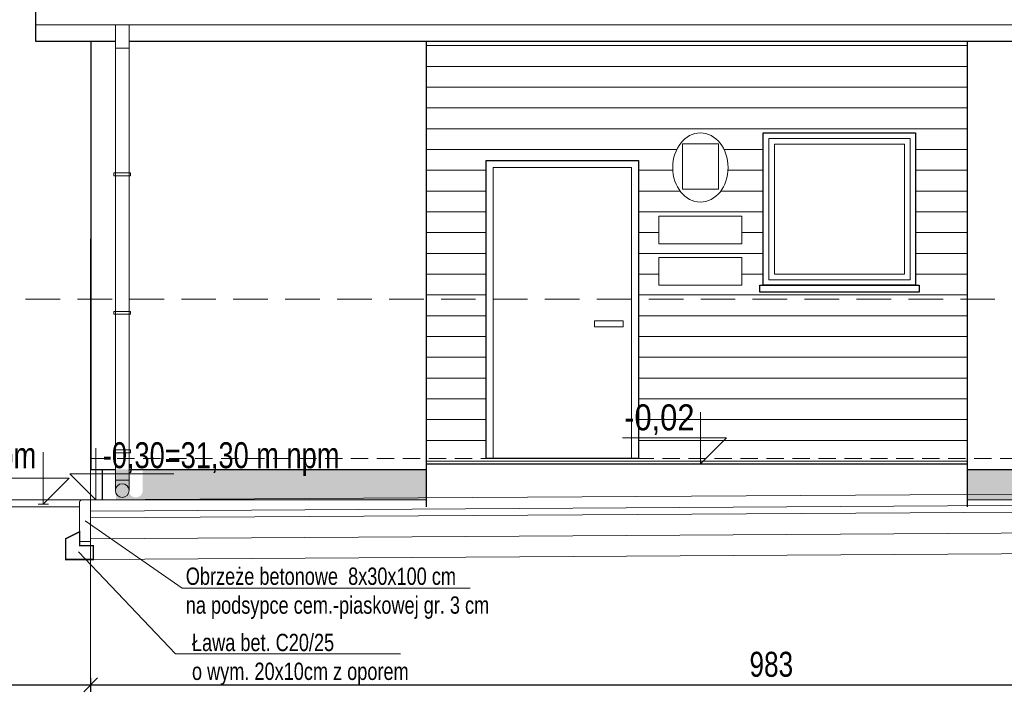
# Model space of a CAD drawing. Header units: inches. Extents: x 43593 to 117387, y -66787 to -26237.
# Tile 98 of 256: x 49165 to 49876, y -33420 to -32927. Entities that reach past the tile are written whole.
import ezdxf

# ---------------------------------------------------------------- set-up
doc = ezdxf.new("R2010")
doc.units = ezdxf.units.IN
doc.header["$MEASUREMENT"] = 0
doc.linetypes.add('HIDDEN', pattern=[0.375, 0.25, -0.125])
doc.layers.get('0').update_dxf_attribs({"lineweight": 0})
doc.layers.get('Defpoints').update_dxf_attribs({"lineweight": 0})
for name, color, linetype, lineweight in [('-- przekrój-drew', 3, 'Continuous', 20), ('14.1-przekrój-nawierzchnie', 5, 'Continuous', 20), ('A2.1-wymiary', 30, 'Continuous', 0), ('p--elewacja', 46, 'Continuous', 30), ('p--elewacja cienka', 251, 'Continuous', 0), ('p--koty wysok.', 141, 'Continuous', 0), ('p--przekrój-cienki', 2, 'Continuous', 5), ('p--tablice państwowe', 1, 'Continuous', 0)]:
    doc.layers.add(name, color=color, linetype=linetype, lineweight=lineweight)
doc.layers.add('08b-opisy konstr.', color=64, linetype='Continuous')
doc.layers.add('T-przek-konst', color=7, linetype='Continuous')
doc.styles.add('1-100', font='arial.ttf', dxfattribs={"width": 0.75, "height": 18})
doc.styles.add('1-50', font='arial.ttf', dxfattribs={"width": 0.75, "height": 12.5})
doc.linetypes.add('Teren', pattern='A,1e-06,[1,GRUNT.shx,S=0.01,R=0,X=-0.0001,Y=0],-2', length=2.000001)
doc.dimstyles.new('1-100', dxfattribs={"dimtxt": 18, "dimasz": 10, "dimexe": 5, "dimexo": 5, "dimgap": 0.09, "dimtad": 0, "dimdsep": 46, "dimtxsty": '1-100', "dimblk": 'OBLIQUE', "dimcen": 0.09, "dimadec": 0, "dimazin": 0, "dimtfac": 1, "dimtdec": 4, "dimtix": 1, "dimtofl": 0, "dimtmove": 0, "dimatfit": 3, "dimldrblk": 'OBLIQUE', "dimfxl": 5, "dimfxlon": 1, "dimtvp": 0.7, "dimtolj": 1, "dimtzin": 0, "dimarcsym": 0})

# ---------------------------------------------------------------- blocks, each defined once
blk = doc.blocks.new('_OBLIQUE')
at = {"color": 0, "linetype": 'ByBlock', "lineweight": -2}
for p, q in [((-0.5, -0.5), (0.5, 0.5)), ((0, 0), (0, 0))]:
    blk.add_line(p, q, dxfattribs=at)
blk = doc.blocks.new('*D2373')
at = {"layer": 'A2.1-wymiary', "color": 0, "linetype": 'Continuous', "lineweight": -2}
for p, q in [((48716.61, -33402.13), (48716.61, -33412.13)), ((48716.61, -33407.13), (49216.61, -33407.13)), ((49216.61, -33402.13), (49216.61, -33412.13))]:
    blk.add_line(p, q, dxfattribs=at)
at = {"layer": 'Defpoints', "color": 0}
for p in [(48716.61, -33254.84), (49216.61, -33254.84), (49216.61, -33407.13)]:
    blk.add_point(p, dxfattribs=at)
at = {"layer": 'A2.1-wymiary', "color": 0, "lineweight": -2, "xscale": 10, "yscale": 10, "zscale": 10, "rotation": 180}
blk.add_blockref('_OBLIQUE', (48716.61, -33407.13), dxfattribs=at)
at = {"layer": 'A2.1-wymiary', "color": 0, "lineweight": -2, "xscale": 10, "yscale": 10, "zscale": 10}
blk.add_blockref('_OBLIQUE', (49216.61, -33407.13), dxfattribs=at)
at = {"layer": 'A2.1-wymiary', "color": 0, "linetype": 'Continuous', "lineweight": 5, "ltscale": 8, "insert": (48966.61, -33392.43), "char_height": 18, "attachment_point": 5, "style": '1-100'}
blk.add_mtext('\\A1;500', dxfattribs=at)
blk = doc.blocks.new('kota wykoń')
for p, q in [((0, 25), (0, 0)), ((0, 0), (-12.5, 12.5)), ((-12.5, 12.5), (37.5, 12.5))]:
    blk.add_line(p, q)
at = {"lineweight": 0}
blk.add_line((-2.5, 0), (2.5, 0), dxfattribs=at)
blk = doc.blocks.new('*D2417')
at = {"layer": 'A2.1-wymiary', "color": 0, "linetype": 'Continuous', "lineweight": -2}
for p, q in [((49216.61, -33402.13), (49216.61, -33412.13)), ((49216.61, -33407.13), (50199.61, -33407.13)), ((50199.61, -33402.13), (50199.61, -33412.13))]:
    blk.add_line(p, q, dxfattribs=at)
at = {"layer": 'Defpoints', "color": 0}
for p in [(50199.61, -33141.54), (49216.61, -33295.92), (50199.61, -33407.13)]:
    blk.add_point(p, dxfattribs=at)
at = {"layer": 'A2.1-wymiary', "color": 0, "lineweight": -2, "xscale": 10, "yscale": 10, "zscale": 10, "rotation": 180}
blk.add_blockref('_OBLIQUE', (49216.61, -33407.13), dxfattribs=at)
at = {"layer": 'A2.1-wymiary', "color": 0, "lineweight": -2, "xscale": 10, "yscale": 10, "zscale": 10}
blk.add_blockref('_OBLIQUE', (50199.61, -33407.13), dxfattribs=at)
at = {"layer": 'A2.1-wymiary', "color": 0, "linetype": 'Continuous', "lineweight": 5, "ltscale": 8, "insert": (49708.11, -33392.43), "char_height": 18, "attachment_point": 5, "style": '1-100'}
blk.add_mtext('\\A1;983', dxfattribs=at)
blk = doc.blocks.new('*D2496')
at = {"layer": 'A2.1-wymiary', "color": 0, "linetype": 'Continuous', "lineweight": -2}
for p, q in [((48716.61, -33435.9), (48716.61, -33445.9)), ((51299.61, -33435.9), (51299.61, -33445.9)), ((48716.61, -33440.9), (51299.61, -33440.9))]:
    blk.add_line(p, q, dxfattribs=at)
at = {"layer": 'Defpoints', "color": 0}
for p in [(48716.61, -33391.16), (51299.61, -33402.13), (51299.61, -33440.9)]:
    blk.add_point(p, dxfattribs=at)
at = {"layer": 'A2.1-wymiary', "color": 0, "lineweight": -2, "xscale": 10, "yscale": 10, "zscale": 10, "rotation": 180}
blk.add_blockref('_OBLIQUE', (48716.61, -33440.9), dxfattribs=at)
at = {"layer": 'A2.1-wymiary', "color": 0, "lineweight": -2, "xscale": 10, "yscale": 10, "zscale": 10}
blk.add_blockref('_OBLIQUE', (51299.61, -33440.9), dxfattribs=at)
at = {"layer": 'A2.1-wymiary', "color": 0, "linetype": 'Continuous', "lineweight": 5, "ltscale": 8, "insert": (50008.11, -33426.2), "char_height": 18, "attachment_point": 5, "style": '1-100'}
blk.add_mtext('\\A1;2583', dxfattribs=at)

msp = doc.modelspace()

# ---------------------------------------------------------------- hatches: boundary and pattern name
at = {"layer": 'p--elewacja cienka', "linetype": 'Continuous', "lineweight": 5}
h = msp.add_hatch(dxfattribs=at)
h.set_pattern_fill('02-Tynk zaprawa', color=256, scale=10, angle=180, style=0)
h.set_pattern_definition([(170, (97295.802, -12570.117), (0.285407, 30.412473), [0, -10]), (168, (97292.802, -12575.117), (3.302908, 29.968163), [0, -10]), (-177, (97299.802, -12577.117), (-6.563226, 29.697206), [0, -15]), (-98, (97298.8, -12575.617), (-41.559146, -8.29683), [0, -5]), (157, (97299.802, -12576.617), (-6.688163, 35.429768), [0, -8]), (122, (97301.8, -12579.117), (-37.630472, -5.826453), [0, -6]), (101, (97301.8, -12573.117), (36.947797, 14.31294), [0, -9]), (140, (97295.8, -12570.117), (28.30916, 41.51616), [0, -10]), (88, (97292.8, -12575.117), (40.080332, 1.602193), [0, -10]), (-137, (97299.8, -12577.12), (-51.39665, 47.78477), [0, -15]), (-168, (97298.802, -12575.617), (-19.931417, 26.433664), [0, -5]), (117, (97299.802, -12576.617), (16.75938, 30.985855), [0, -9]), (174, (97301.802, -12579.117), (-15.492735, -3.9019435), [0, -6]), (42, (97301.8, -12573.117), (37.989413, -31.73018), [0, -43]), (98, (97295.802, -12570.117), (29.012177, 9.126533), [1, -10]), (-168, (97292.802, -12575.117), (-9.171794, 28.720693), [1, -10]), (143, (97299.802, -12577.117), (14.061273, 26.96814), [1, -15]), (-78, (97298.8, -12575.617), (-36.21514, -22.010534), [1, -5]), (77, (97299.802, -12576.617), (33.730123, 12.73887), [1, -8]), (-161, (97301.8, -12579.117), (-2.787893, -37.976672), [1, -6]), (171, (97301.8, -12573.117), (-0.812874, 39.614887), [1, -9]), (-88, (97295.8, -12570.117), (-49.795044, -6.74193), [1, -10]), (-118, (97292.8, -12575.117), (-36.726318, 16.13002), [1, -10]), (37, (97299.8, -12577.12), (46.12023, -52.89541), [1, -15]), (68, (97298.802, -12575.617), (33.060008, 1.742376), [1, -5]), (-127, (97299.802, -12576.617), (-35.19673, 1.479925), [1, -9]), (54, (97301.802, -12579.117), (4.3671853, 15.3680738), [1, -6]), (142, (97301.8, -12573.117), (24.651337, 42.922157), [1, -43]), (98, (97295.702, -12570.117), (29.012177, 9.126533), [1, -10]), (-168, (97292.702, -12575.117), (-9.171794, 28.720693), [1, -10]), (143, (97299.702, -12577.117), (14.061273, 26.96814), [1, -15]), (-78, (97298.7, -12575.617), (-36.21514, -22.010534), [1, -5]), (77, (97299.702, -12576.617), (33.730123, 12.73887), [1, -8]), (-161, (97301.9, -12579.117), (-2.787893, -37.976672), [1, -6]), (171, (97301.9, -12573.117), (-0.812874, 39.614887), [1, -9]), (-88, (97295.7, -12570.117), (-49.795044, -6.74193), [1, -10]), (-118, (97292.7, -12575.117), (-36.726318, 16.13002), [1, -10]), (37, (97299.7, -12577.12), (46.12023, -52.89541), [1, -15]), (68, (97298.702, -12575.617), (33.060008, 1.742376), [1, -5]), (-127, (97299.702, -12576.617), (-35.19673, 1.479925), [1, -9]), (54, (97301.902, -12579.117), (4.3671853, 15.3680738), [1, -6]), (142, (97301.9, -12573.117), (24.651337, 42.922157), [1, -43])])
h.paths.add_polyline_path([(49459.013, -33273.666), (49234.913, -33273.666), (49234.913, -33251.666), (49244.263, -33251.666), (49244.263, -33259.287), (49244.263, -33266.916, 1), (49254.263, -33266.916), (49254.263, -33259.287), (49254.263, -33251.666), (49459.013, -33251.666)])
h = msp.add_hatch(dxfattribs=at)
h.set_pattern_fill('02-Tynk zaprawa', color=256, scale=10, angle=180, style=0)
h.set_pattern_definition([(170, (97295.802, -12570.117), (0.285407, 30.412473), [0, -10]), (168, (97292.802, -12575.117), (3.302908, 29.968163), [0, -10]), (-177, (97299.802, -12577.117), (-6.563226, 29.697206), [0, -15]), (-98, (97298.8, -12575.617), (-41.559146, -8.29683), [0, -5]), (157, (97299.802, -12576.617), (-6.688163, 35.429768), [0, -8]), (122, (97301.8, -12579.117), (-37.630472, -5.826453), [0, -6]), (101, (97301.8, -12573.117), (36.947797, 14.31294), [0, -9]), (140, (97295.8, -12570.117), (28.30916, 41.51616), [0, -10]), (88, (97292.8, -12575.117), (40.080332, 1.602193), [0, -10]), (-137, (97299.8, -12577.12), (-51.39665, 47.78477), [0, -15]), (-168, (97298.802, -12575.617), (-19.931417, 26.433664), [0, -5]), (117, (97299.802, -12576.617), (16.75938, 30.985855), [0, -9]), (174, (97301.802, -12579.117), (-15.492735, -3.9019435), [0, -6]), (42, (97301.8, -12573.117), (37.989413, -31.73018), [0, -43]), (98, (97295.802, -12570.117), (29.012177, 9.126533), [1, -10]), (-168, (97292.802, -12575.117), (-9.171794, 28.720693), [1, -10]), (143, (97299.802, -12577.117), (14.061273, 26.96814), [1, -15]), (-78, (97298.8, -12575.617), (-36.21514, -22.010534), [1, -5]), (77, (97299.802, -12576.617), (33.730123, 12.73887), [1, -8]), (-161, (97301.8, -12579.117), (-2.787893, -37.976672), [1, -6]), (171, (97301.8, -12573.117), (-0.812874, 39.614887), [1, -9]), (-88, (97295.8, -12570.117), (-49.795044, -6.74193), [1, -10]), (-118, (97292.8, -12575.117), (-36.726318, 16.13002), [1, -10]), (37, (97299.8, -12577.12), (46.12023, -52.89541), [1, -15]), (68, (97298.802, -12575.617), (33.060008, 1.742376), [1, -5]), (-127, (97299.802, -12576.617), (-35.19673, 1.479925), [1, -9]), (54, (97301.802, -12579.117), (4.3671853, 15.3680738), [1, -6]), (142, (97301.8, -12573.117), (24.651337, 42.922157), [1, -43]), (98, (97295.702, -12570.117), (29.012177, 9.126533), [1, -10]), (-168, (97292.702, -12575.117), (-9.171794, 28.720693), [1, -10]), (143, (97299.702, -12577.117), (14.061273, 26.96814), [1, -15]), (-78, (97298.7, -12575.617), (-36.21514, -22.010534), [1, -5]), (77, (97299.702, -12576.617), (33.730123, 12.73887), [1, -8]), (-161, (97301.9, -12579.117), (-2.787893, -37.976672), [1, -6]), (171, (97301.9, -12573.117), (-0.812874, 39.614887), [1, -9]), (-88, (97295.7, -12570.117), (-49.795044, -6.74193), [1, -10]), (-118, (97292.7, -12575.117), (-36.726318, 16.13002), [1, -10]), (37, (97299.7, -12577.12), (46.12023, -52.89541), [1, -15]), (68, (97298.702, -12575.617), (33.060008, 1.742376), [1, -5]), (-127, (97299.702, -12576.617), (-35.19673, 1.479925), [1, -9]), (54, (97301.902, -12579.117), (4.3671853, 15.3680738), [1, -6]), (142, (97301.9, -12573.117), (24.651337, 42.922157), [1, -43])])
h.paths.add_polyline_path([(49849.713, -33273.666), (49849.713, -33251.666), (50172.263, -33251.666), (50172.263, -33259.287), (50172.263, -33266.916, 1), (50182.263, -33266.916), (50182.263, -33259.287), (50182.263, -33251.666), (50191.613, -33251.666), (50191.613, -33273.666)])

# ---------------------------------------------------------------- linework, layer by layer
at = {"layer": '-- przekrój-drew', "linetype": 'Teren', "ltscale": 25}
msp.add_line((48645.094, -33278.666), (49208.613, -33278.666), dxfattribs=at)
at = {"linetype": 'Continuous', "ltscale": 12}
for points in [[(49490.647, -33337.291), (49282.794, -33337.291), (49212.623, -33288.709)], [(49440.316, -33384.676), (49277.981, -33384.676), (49207.75, -33311.082)]]:
    msp.add_lwpolyline(points, dxfattribs=at)
at = {"layer": '14.1-przekrój-nawierzchnie', "const_width": 0.75}
msp.add_lwpolyline([(49208.613, -33303.666), (49216.613, -33303.666), (49216.613, -33273.666), (49209.839, -33273.666), (49208.613, -33274.804)], close=True, dxfattribs=at)
at = {"layer": '14.1-przekrój-nawierzchnie', "const_width": 1}
msp.add_lwpolyline([(49218.622, -33316.666), (49218.622, -33306.666), (49208.622, -33306.666), (49208.622, -33296.666), (49198.622, -33301.666), (49198.622, -33316.666), (49218.622, -33316.666)], dxfattribs=at)
at = {"layer": 'p--elewacja', "ltscale": 35}
for p, q in [((49177.113, -32942.666), (49177.113, -32661.486)), ((49234.463, -32942.666), (49177.113, -32942.666)), ((49217.113, -33251.666), (49217.113, -32942.666)), ((50172.263, -32942.666), (49244.463, -32942.666)), ((49459.013, -33278.666), (49459.013, -32942.666)), ((49849.713, -33278.666), (49849.713, -32942.666)), ((49612.273, -33243.666), (49502.273, -33243.666)), ((49459.013, -33247.666), (49849.713, -33247.666)), ((49217.113, -33251.666), (49234.463, -33251.666)), ((49225.113, -33273.666), (49225.113, -33251.666)), ((49244.463, -33251.666), (49459.013, -33251.666)), ((49849.713, -33251.666), (50172.263, -33251.666))]:
    msp.add_line(p, q, dxfattribs=at)
for points in [[(49812.313, -33118.666), (49702.313, -33118.666), (49702.313, -33008.666), (49812.313, -33008.666)], [(49814.813, -33123.666), (49699.813, -33123.666), (49699.813, -33118.666), (49814.813, -33118.666)]]:
    msp.add_lwpolyline(points, close=True, dxfattribs=at)
msp.add_lwpolyline([(49502.273, -33243.666), (49502.273, -33028.666), (49612.273, -33028.666), (49612.273, -33243.666)], dxfattribs=at)
at = {"layer": 'p--elewacja cienka', "lineweight": 5}
for p, q in [((50239.613, -32930.666), (49177.113, -32930.666)), ((49234.463, -33266.916), (49234.463, -32930.666)), ((49244.463, -33266.916), (49244.463, -32930.666)), ((49459.013, -32945.666), (49849.713, -32945.666)), ((49234.463, -32947.461), (49244.463, -32947.461)), ((49459.013, -32960.666), (49849.713, -32960.666)), ((49459.013, -32975.666), (49849.713, -32975.666)), ((49459.013, -32990.666), (49849.713, -32990.666)), ((49459.013, -33005.666), (49849.713, -33005.666)), ((49459.013, -33020.666), (49639.837, -33020.666)), ((49674.004, -33020.666), (49702.313, -33020.666)), ((49812.313, -33020.666), (49849.713, -33020.666)), ((49234.463, -33037.581), (49244.463, -33037.581)), ((49459.013, -33035.666), (49502.273, -33035.666)), ((49612.273, -33035.666), (49636.984, -33035.666)), ((49676.856, -33035.666), (49702.313, -33035.666)), ((49812.313, -33035.666), (49849.713, -33035.666)), ((49459.013, -33050.666), (49502.273, -33050.666)), ((49612.273, -33050.666), (49642.256, -33050.666)), ((49671.585, -33050.666), (49702.313, -33050.666)), ((49812.313, -33050.666), (49849.713, -33050.666)), ((49459.013, -33065.666), (49502.273, -33065.666)), ((49612.273, -33065.666), (49702.313, -33065.666)), ((49812.313, -33065.666), (49849.713, -33065.666)), ((49459.013, -33080.666), (49502.273, -33080.666)), ((49612.273, -33080.666), (49626.92, -33080.666)), ((49686.92, -33080.666), (49702.313, -33080.666)), ((49812.313, -33080.666), (49849.713, -33080.666)), ((49216.613, -33406.054), (49216.613, -33085.054)), ((49459.013, -33095.666), (49502.273, -33095.666)), ((49612.273, -33095.666), (49702.313, -33095.666)), ((49812.313, -33095.666), (49849.713, -33095.666)), ((49459.013, -33110.666), (49502.273, -33110.666)), ((49612.273, -33110.666), (49626.92, -33110.666)), ((49686.92, -33110.666), (49702.313, -33110.666)), ((49812.313, -33110.666), (49849.713, -33110.666)), ((49459.013, -33125.666), (49502.273, -33125.666)), ((49612.273, -33125.666), (49849.713, -33125.666)), ((49459.013, -33140.666), (49502.273, -33140.666)), ((49612.273, -33140.666), (49849.713, -33140.666)), ((49459.013, -33155.666), (49502.273, -33155.666)), ((49612.273, -33155.666), (49849.713, -33155.666)), ((49459.013, -33170.666), (49502.273, -33170.666)), ((49612.273, -33170.666), (49849.713, -33170.666)), ((49459.013, -33185.666), (49502.273, -33185.666)), ((49612.273, -33185.666), (49849.713, -33185.666)), ((49459.013, -33200.666), (49502.273, -33200.666)), ((49612.273, -33200.666), (49849.713, -33200.666)), ((49459.013, -33215.666), (49502.273, -33215.666)), ((49612.273, -33215.666), (49849.713, -33215.666)), ((49459.013, -33230.666), (49502.273, -33230.666)), ((49612.273, -33230.666), (49849.713, -33230.666)), ((49459.013, -33245.666), (49849.713, -33245.666)), ((49234.463, -33259.287), (49244.463, -33259.287)), ((49133.113, -33273.666), (49459.013, -33273.666)), ((50283.613, -33273.666), (49849.713, -33273.666))]:
    msp.add_line(p, q, dxfattribs=at)
at = {"layer": 'p--elewacja cienka', "linetype": 'HIDDEN', "lineweight": 5, "ltscale": 100}
msp.add_line((48719.613, -33128.666), (51149.613, -33128.666), dxfattribs=at)
at = {"layer": 'p--elewacja cienka', "linetype": 'HIDDEN', "lineweight": 5, "ltscale": 50}
msp.add_line((49217.113, -33243.666), (50199.613, -33243.666), dxfattribs=at)
at = {"layer": 'p--elewacja cienka', "lineweight": 5}
for points in [[(49808.313, -33114.666), (49706.313, -33114.666), (49706.313, -33012.666), (49808.313, -33012.666)], [(49804.313, -33110.666), (49710.313, -33110.666), (49710.313, -33016.666), (49804.313, -33016.666)], [(49245.463, -33037.581), (49233.463, -33037.581), (49233.463, -33039.581), (49245.463, -33039.581)], [(49607.273, -33033.666), (49607.273, -33243.666), (49507.273, -33243.666), (49507.273, -33033.666)], [(49245.463, -33137.581), (49233.463, -33137.581), (49233.463, -33139.581), (49245.463, -33139.581)], [(49601.219, -33144.241), (49580.543, -33144.241), (49580.543, -33148.752), (49601.219, -33148.752)], [(49245.463, -33237.581), (49233.463, -33237.581), (49233.463, -33239.581), (49245.463, -33239.581)]]:
    msp.add_lwpolyline(points, close=True, dxfattribs=at)
msp.add_circle((49239.463, -33266.916), 5, dxfattribs=at)
at = {"layer": 'p--przekrój-cienki', "linetype": 'Continuous', "ltscale": 35}
for points in [[(51299.613, -33260.666), (51149.613, -33261.666), (49216.613, -33273.666)], [(51292.613, -33268.713), (51149.664, -33269.666), (49216.662, -33281.666)], [(51292.613, -33273.713), (51149.696, -33274.666), (49216.693, -33286.666)], [(51282.78, -33288.779), (51149.793, -33289.666), (49216.787, -33301.666)], [(51299.899, -33303.665), (51149.89, -33304.665), (49216.88, -33316.665)]]:
    msp.add_lwpolyline(points, dxfattribs=at)
at = {"layer": 'p--tablice państwowe', "color": 1, "linetype": 'Continuous'}
for points in [[(49670.075, -33049.186), (49643.975, -33049.186), (49643.975, -33016.459), (49670.075, -33016.459)], [(49686.92, -33088.666), (49626.92, -33088.666), (49626.92, -33068.666), (49686.92, -33068.666)], [(49686.92, -33118.666), (49626.92, -33118.666), (49626.92, -33098.666), (49686.92, -33098.666)]]:
    msp.add_lwpolyline(points, close=True, dxfattribs=at)
at = {"layer": 'p--tablice państwowe', "color": 1, "linetype": 'Continuous', "extrusion": (0, 0, -1)}
msp.add_ellipse((49656.92, -33033.666), major_axis=(0, -25), ratio=0.8, dxfattribs=at)

# ---------------------------------------------------------------- block references
at = {"layer": 'p--koty wysok.', "yscale": 1.5, "zscale": 1.5}
for p, xscale in [((49657.013, -33247.666), -1.5), ((49220.363, -33273.666), 1.5), ((49182.365, -33276.666), -1.5)]:
    msp.add_blockref('kota wykoń', p, dxfattribs=dict(at, xscale=xscale))

# ---------------------------------------------------------------- texts
at = {"layer": '08b-opisy konstr.', "insert": (48719.788, -32964.534), "char_height": 18, "width": 501.12066, "attachment_point": 1, "style": '1-100'}
msp.add_mtext('projektowane ogrodzenie \\Ppanel kratowy, szer. 250 cm, wys. 123 cm', dxfattribs=at)
at = {"layer": 'p--koty wysok.', "char_height": 18.75, "style": '1-50'}
for s, insert, width, attachment_point in [('{\\W0.85;-0,02}', (49652.644, -33204.646), 207.41597, 3), ('-0,35=31,25 m npm', (49177.353, -33231.973), 311.12395, 3), ('-0,30=31,30 m npm', (49225.375, -33231.973), 311.12395, 1)]:
    msp.add_mtext(s, dxfattribs=dict(at, insert=insert, width=width, attachment_point=attachment_point))
at = {"layer": 'T-przek-konst', "char_height": 12.5, "attachment_point": 4, "rotation": 359.999539, "style": '1-50'}
for s, insert in [('Obrzeże betonowe  8x30x100 cm\\Pna podsypce cem.-piaskowej gr. 3 cm', (49285.332, -33341.02)), ('{\\W0.75;Ława bet. C20/25 \\Po wym. 20x10cm z oporem }', (49289.784, -33388.845))]:
    msp.add_mtext(s, dxfattribs=dict(at, insert=insert))

# ---------------------------------------------------------------- dimensions: what is measured, and where the dimension line sits
at = {"layer": 'A2.1-wymiary', "linetype": 'Continuous', "lineweight": 5}
for base, p1, p2, picture, middle in [((50199.613, -33407.129), (49216.613, -33295.923), (50199.613, -33141.536), '*D2417', (49708.113, -33392.427)), ((49216.613, -33407.129), (48716.613, -33254.835), (49216.613, -33254.835), '*D2373', (48966.613, -33392.427)), ((51299.613, -33440.9), (48716.613, -33391.163), (51299.613, -33402.129), '*D2496', (50008.113, -33426.198))]:
    dim = msp.add_linear_dim(base=base, p1=p1, p2=p2, dimstyle='1-100', override={"dimtxt": 18, "dimtvp": 0.8}, dxfattribs=at)
    dim.commit()
    dim.dimension.update_dxf_attribs({"geometry": picture, "text_midpoint": middle})

doc.saveas('drawing.dxf')
